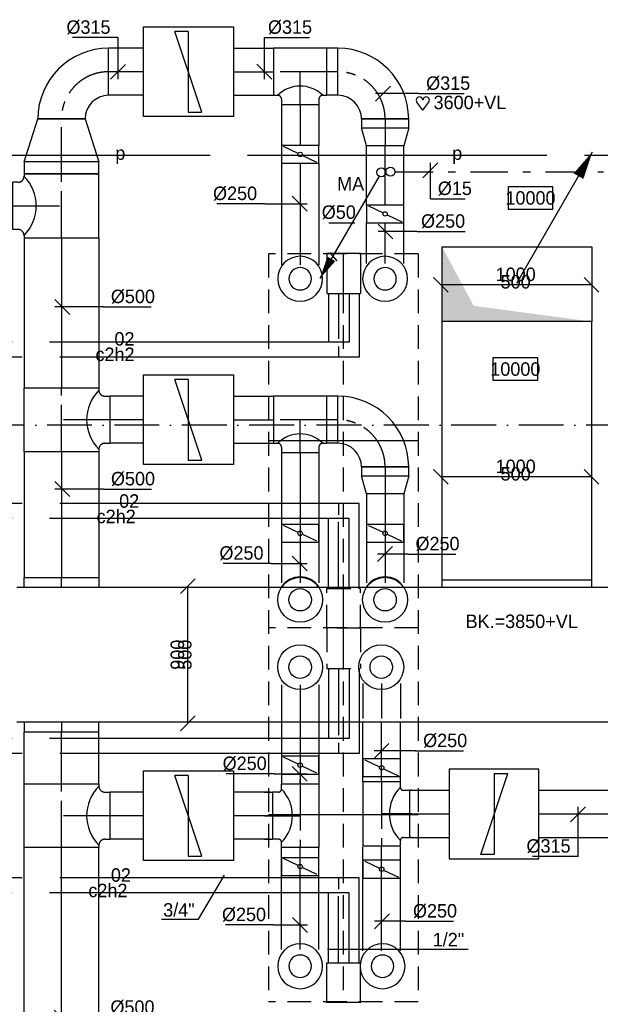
# Model space of a CAD drawing. Extents: x -866131 to -691536, y 173952 to 258052.
# Tile 4 of 160: x -855095 to -847339, y 186182 to 199344. Entities that reach past the tile are written whole.
import ezdxf
from ezdxf.enums import TextEntityAlignment as Align

# ---------------------------------------------------------------- set-up
doc = ezdxf.new("R2010")
doc.units = 0
doc.header["$LTSCALE"] = 100
for name, pattern in [('2322000', [45, 40, -5]), ('2322001', [45, 40, -5]), ('2322006', [45, 40, -5]), ('2322109', [10, 5, -2, 1, -2]), ('CENTER2', [11.25, 7.5, -1.25, 1.25, -1.25]), ('CENTER4', [5, 3.125, -0.625, 0.625, -0.625]), ('DASHDOT', [9, 6, -1.5, 0, -1.5]), ('HIDDEN2', [4.7625, 3.175, -1.5875]), ('LURETOUR', [6, 4, -2])]:
    doc.linetypes.add(name, pattern=pattern)
doc.layers.get('0').update_dxf_attribs({"linetype": 'CONTINUOUS'})
for name, color, linetype in [('AL$7----_STRAMIEN', 1, 'DASHDOT'), ('BOUW', 8, 'CONTINUOUS'), ('WL$1----', 4, 'CONTINUOUS'), ('WL524---', 4, 'CONTINUOUS'), ('WL531---', 4, 'CONTINUOUS'), ('WL561---', 4, 'CONTINUOUS'), ('WL570---', 3, 'CONTINUOUS'), ('WL570---_HARTLIJN', 7, 'CONTINUOUS'), ('WL570---_RETOUR', 3, 'CONTINUOUS'), ('WL570---_TOEVOER', 3, 'CONTINUOUS'), ('WM$1----', 1, 'CONTINUOUS'), ('WM531---', 1, 'CONTINUOUS'), ('WM570---', 1, 'CONTINUOUS')]:
    doc.layers.add(name, color=color, linetype=linetype)
doc.styles.add('BURO-018', font='BUROFONT.shx', dxfattribs={"height": 180})

# ---------------------------------------------------------------- blocks, each defined once
blk = doc.blocks.new('*U174', base_point=(19216, 58489))
at = {"layer": 'WM570---', "linetype": 'CONTINUOUS'}
for p, q in [((19116, 58589), (19316, 58389)), ((19766, 58489), (19116, 58489)), ((19766, 58489), (20406, 58489))]:
    blk.add_line(p, q, dxfattribs=at)
at = {"layer": 'WM570---', "linetype": 'CONTINUOUS', "style": 'BURO-018'}
blk.add_text('%%c500', height=180, dxfattribs=at).set_placement((19866, 58539))
blk = doc.blocks.new('*U172', base_point=(19216, 55113))
at = {"layer": 'WM570---', "linetype": 'CONTINUOUS'}
for p, q in [((19116, 55212), (19316, 55013)), ((19766, 55113), (19116, 55113)), ((19766, 55113), (20406, 55113))]:
    blk.add_line(p, q, dxfattribs=at)
at = {"layer": 'WM570---', "linetype": 'CONTINUOUS', "style": 'BURO-018'}
blk.add_text('%%c500', height=180, dxfattribs=at).set_placement((19866, 55163))
blk = doc.blocks.new('LU-1D-BO-10E-1F441')
at = {"color": 0, "linetype": 'CONTINUOUS'}
for p, q in [((-250, 0), (250, 0)), ((-250, -65.4), (-250, 0)), ((250, 0), (250, -65.4)), ((250, -65.4), (-250, -65.4))]:
    blk.add_line(p, q, dxfattribs=at)
at = {"layer": 'WL570---_HARTLIJN', "linetype": 'CENTER4'}
blk.add_line((0, 0), (0, -65.4), dxfattribs=at)
blk = doc.blocks.new('LU-1D-BO-5A-1F441')
at = {"color": 0, "linetype": 'CONTINUOUS'}
for p, q in [((250, 65.4), (-250, 65.4)), ((-250, 65.4), (-250, 0)), ((-250, 0), (250, 0)), ((250, 0), (250, 65.4))]:
    blk.add_line(p, q, dxfattribs=at)
at = {"layer": 'WL570---_HARTLIJN', "linetype": 'CENTER4'}
blk.add_line((0, 0), (0, 65.4), dxfattribs=at)
blk = doc.blocks.new('LU-1D-K-1F4')
at = {"color": 0, "linetype": 'CONTINUOUS'}
for p, q in [((-0.5, 250), (0.5, 250)), ((-0.5, -250), (0.5, -250))]:
    blk.add_line(p, q, dxfattribs=at)
at = {"layer": 'WL570---_HARTLIJN', "linetype": 'CENTER2'}
blk.add_line((-0.5, 0), (0.5, 0), dxfattribs=at)
blk = doc.blocks.new('LU-1D-T--5A-1F413B-Q4')
at = {"color": 0, "linetype": 'CONTINUOUS'}
for p, q in [((-213.5, -250), (-213.5, 250)), ((-213.5, 250), (213.5, 250)), ((213.5, 250), (213.5, -250)), ((-197.5, -250), (-213.5, -250)), ((213.5, -250), (197.5, -250)), ((-157.5, -290), (-157.5, -325.2)), ((-157.5, -325.2), (157.5, -325.2)), ((157.5, -290), (157.5, -325.2))]:
    blk.add_line(p, q, dxfattribs=at)
at = {"color": 0, "linetype": 'CONTINUOUS', "flags": 128}
for points in [[(-157.5, -290, 0.02182), (-157.7, -285.6, 0.037214), (-158.1, -283.1, 0.006436), (-159.4, -277.8, 0.02182), (-159.9, -276.3, 0.02182), (-161.2, -273.1, 0.02182), (-162.9, -270, 0.02182), (-164.7, -267.1, 0.02182), (-166.9, -264.3, 0.02182), (-169.2, -261.7, 0.02182), (-171.8, -259.4, 0.02182), (-174.6, -257.2, 0.02182), (-177.5, -255.4, 0.02182), (-180.6, -253.7, 0.02182), (-183.8, -252.4, 0.02182), (-185.3, -251.9, 0.006436), (-190.6, -250.6, 0.037214), (-193.1, -250.2, 0.02182), (-197.5, -250)], [(197.5, -250, 0.02182), (193.1, -250.2, 0.037214), (190.6, -250.6, 0.006436), (185.3, -251.9, 0.02182), (183.8, -252.4, 0.02182), (180.6, -253.7, 0.02182), (177.5, -255.4, 0.02182), (174.6, -257.2, 0.02182), (171.8, -259.4, 0.02182), (169.2, -261.7, 0.02182), (166.9, -264.3, 0.02182), (164.7, -267.1, 0.02182), (162.9, -270, 0.02182), (161.2, -273.1, 0.02182), (159.9, -276.3, 0.02182), (159.4, -277.8, 0.006436), (158.1, -283.1, 0.037214), (157.7, -285.6, 0.02182), (157.5, -290)]]:
    blk.add_lwpolyline(points, format="xyb", dxfattribs=at)
at = {"color": 0, "linetype": 'CONTINUOUS'}
blk.add_arc((0, -447.5), 279.3, 45, 135, dxfattribs=at)
at = {"layer": 'WL570---_HARTLIJN', "linetype": 'CENTER4'}
for p, q in [((-213.5, 0), (213.5, 0)), ((0, -325.2), (0, 0))]:
    blk.add_line(p, q, dxfattribs=at)
blk = doc.blocks.new('LU-2D-K-384')
at = {"color": 0, "linetype": 'CONTINUOUS'}
for p, q in [((-0.5, 450), (0.5, 450)), ((-0.5, -450), (0.5, -450))]:
    blk.add_line(p, q, dxfattribs=at)
blk = doc.blocks.new('*U150', base_point=(19216, 59858))
at = {"layer": 'WM570---', "linetype": 'CONTINUOUS'}
for p, q in [((19116, 59957), (19316, 59758)), ((19766, 59858), (19116, 59858)), ((19766, 59858), (20406, 59858))]:
    blk.add_line(p, q, dxfattribs=at)
at = {"layer": 'WM570---', "linetype": 'CONTINUOUS', "style": 'BURO-018'}
blk.add_text('%%c500', height=180, dxfattribs=at).set_placement((19866, 59908))
blk = doc.blocks.new('LU-1D-T--5A-1F413B-Q2')
at = {"color": 0, "linetype": 'CONTINUOUS'}
for p, q in [((-213.5, -250), (-213.5, 250)), ((-213.5, 250), (213.5, 250)), ((213.5, 250), (213.5, -250)), ((-197.5, -250), (-213.5, -250)), ((213.5, -250), (197.5, -250)), ((-157.5, -290), (-157.5, -325.2)), ((-157.5, -325.2), (157.5, -325.2)), ((157.5, -290), (157.5, -325.2))]:
    blk.add_line(p, q, dxfattribs=at)
at = {"color": 0, "linetype": 'CONTINUOUS', "flags": 128}
for points in [[(-157.5, -290, 0.02182), (-157.7, -285.6, 0.037214), (-158.1, -283.1, 0.006436), (-159.4, -277.8, 0.02182), (-159.9, -276.3, 0.02182), (-161.2, -273.1, 0.02182), (-162.9, -270, 0.02182), (-164.7, -267.1, 0.02182), (-166.9, -264.3, 0.02182), (-169.2, -261.7, 0.02182), (-171.8, -259.4, 0.02182), (-174.6, -257.2, 0.02182), (-177.5, -255.4, 0.02182), (-180.6, -253.7, 0.02182), (-183.8, -252.4, 0.02182), (-185.3, -251.9, 0.006436), (-190.6, -250.6, 0.037214), (-193.1, -250.2, 0.02182), (-197.5, -250)], [(197.5, -250, 0.02182), (193.1, -250.2, 0.037214), (190.6, -250.6, 0.006436), (185.3, -251.9, 0.02182), (183.8, -252.4, 0.02182), (180.6, -253.7, 0.02182), (177.5, -255.4, 0.02182), (174.6, -257.2, 0.02182), (171.8, -259.4, 0.02182), (169.2, -261.7, 0.02182), (166.9, -264.3, 0.02182), (164.7, -267.1, 0.02182), (162.9, -270, 0.02182), (161.2, -273.1, 0.02182), (159.9, -276.3, 0.02182), (159.4, -277.8, 0.006436), (158.1, -283.1, 0.037214), (157.7, -285.6, 0.02182), (157.5, -290)]]:
    blk.add_lwpolyline(points, format="xyb", dxfattribs=at)
at = {"color": 0, "linetype": 'CONTINUOUS'}
blk.add_arc((0, -447.5), 279.3, 45, 135, dxfattribs=at)
at = {"layer": 'WL570---_HARTLIJN', "linetype": 'CENTER4'}
for p, q in [((-213.5, 0), (213.5, 0)), ((0, -325.2), (0, 0))]:
    blk.add_line(p, q, dxfattribs=at)
blk = doc.blocks.new('LU-1D-VCH-1F413B11F50')
at = {"color": 0, "linetype": 'CONTINUOUS'}
for p, q in [((80, 250), (0, 250)), ((0, 250), (0, -250)), ((80, 250), (367.9, 157.5)), ((80, -250), (80, 250)), ((367.9, 157.5), (367.9, -157.5)), ((367.9, -157.5), (80, -250)), ((0, -250), (80, -250))]:
    blk.add_line(p, q, dxfattribs=at)
at = {"layer": 'WL570---_HARTLIJN', "linetype": 'CENTER4'}
blk.add_line((0, 0), (367.9, 0), dxfattribs=at)
blk = doc.blocks.new('LU-1D-T-5A-1F413B5-Q2')
at = {"color": 0, "linetype": 'CONTINUOUS'}
for p, q in [((-157.5, 290), (-157.5, 325.2)), ((-157.5, 325.2), (157.5, 325.2)), ((157.5, 290), (157.5, 325.2)), ((-197.5, 250), (-213.5, 250)), ((-213.5, 250), (-213.5, -250)), ((213.5, 250), (197.5, 250)), ((213.5, -250), (213.5, 250)), ((-213.5, -250), (213.5, -250))]:
    blk.add_line(p, q, dxfattribs=at)
at = {"color": 0, "linetype": 'CONTINUOUS', "flags": 128}
for points in [[(-197.5, 250, 0.02182), (-193.1, 250.2, 0.037214), (-190.6, 250.6, 0.006436), (-185.3, 251.9, 0.02182), (-183.8, 252.4, 0.02182), (-180.6, 253.7, 0.02182), (-177.5, 255.4, 0.02182), (-174.6, 257.2, 0.02182), (-171.8, 259.4, 0.02182), (-169.2, 261.7, 0.02182), (-166.9, 264.3, 0.02182), (-164.7, 267.1, 0.02182), (-162.9, 270, 0.02182), (-161.2, 273.1, 0.02182), (-159.9, 276.3, 0.02182), (-159.4, 277.8, 0.006436), (-158.1, 283.1, 0.037214), (-157.7, 285.6, 0.02182), (-157.5, 290)], [(157.5, 290, 0.02182), (157.7, 285.6, 0.037214), (158.1, 283.1, 0.006436), (159.4, 277.8, 0.02182), (159.9, 276.3, 0.02182), (161.2, 273.1, 0.02182), (162.9, 270, 0.02182), (164.7, 267.1, 0.02182), (166.9, 264.3, 0.02182), (169.2, 261.7, 0.02182), (171.8, 259.4, 0.02182), (174.6, 257.2, 0.02182), (177.5, 255.4, 0.02182), (180.6, 253.7, 0.02182), (183.8, 252.4, 0.02182), (185.3, 251.9, 0.006436), (190.6, 250.6, 0.037214), (193.1, 250.2, 0.02182), (197.5, 250)]]:
    blk.add_lwpolyline(points, format="xyb", dxfattribs=at)
at = {"color": 0, "linetype": 'CONTINUOUS'}
blk.add_arc((0, 447.5), 279.3, 225, 315, dxfattribs=at)
at = {"layer": 'WL570---_HARTLIJN', "linetype": 'CENTER4'}
for p, q in [((0, 325.2), (0, 0)), ((-213.5, 0), (213.5, 0))]:
    blk.add_line(p, q, dxfattribs=at)
blk = doc.blocks.new('LU-1D-B--1-13B5A13B')
at = {"color": 0, "linetype": 'CONTINUOUS'}
for p, q in [((-315, -157.5), (-315, 157.5)), ((-157.5, -315), (157.5, -315))]:
    blk.add_line(p, q, dxfattribs=at)
for radius in [472.5, 157.5]:
    blk.add_arc((-315, -315), radius, 0, 90, dxfattribs=at)
at = {"layer": 'WL570---_HARTLIJN', "linetype": 'CENTER4'}
blk.add_arc((-315, -315), 315, 0, 90, dxfattribs=at)
blk = doc.blocks.new('LU-ORNAM-C8C810')
at = {"color": 0, "linetype": 'CONTINUOUS'}
for radius in [100, 50]:
    blk.add_circle((0, 0), radius, dxfattribs=at)
at = {"color": 0, "linetype": 'CONTINUOUS', "style": 'BURO-018', "flags": 1}
for tag, p in [('LU_ID', (0, 0)), ('LU_DEBIET', (0, -3)), ('LU_FABR', (0, -6)), ('LU_ARTNR', (0, -9))]:
    blk.add_attdef(tag, p, '', height=1.8, dxfattribs=at)
blk = doc.blocks.new('*U159', base_point=(21355, 55838))
at = {"layer": 'WM570---', "linetype": 'CONTINUOUS'}
for p, q in [((21455, 55937), (21255, 55738)), ((21670, 55838), (21255, 55838)), ((21670, 55838), (22310, 55838))]:
    blk.add_line(p, q, dxfattribs=at)
at = {"layer": 'WM570---', "linetype": 'CONTINUOUS', "style": 'BURO-018'}
blk.add_text('%%c250', height=180, dxfattribs=at).set_placement((21770, 55888))
blk = doc.blocks.new('*U158', base_point=(22912, 56470))
at = {"layer": 'WM570---', "linetype": 'CONTINUOUS'}
for p, q in [((22812, 56371), (23011, 56570)), ((22912, 55908), (22912, 56570)), ((22912, 55908), (22305, 55908))]:
    blk.add_line(p, q, dxfattribs=at)
at = {"layer": 'WM570---', "linetype": 'CONTINUOUS', "style": 'BURO-018'}
blk.add_text('%%c315', height=180, dxfattribs=at).set_placement((22812, 55958), align=Align.RIGHT)
blk = doc.blocks.new('*U157', base_point=(21355, 57093))
at = {"layer": 'WM570---', "linetype": 'CONTINUOUS'}
for p, q in [((21455, 57193), (21255, 56993)), ((21811, 57093), (21255, 57093)), ((21811, 57093), (22451, 57093))]:
    blk.add_line(p, q, dxfattribs=at)
at = {"layer": 'WM570---', "linetype": 'CONTINUOUS', "style": 'BURO-018'}
blk.add_text('%%c250', height=180, dxfattribs=at).set_placement((21911, 57143))
blk = doc.blocks.new('2322615')
at = {"color": 0, "linetype": 'CONTINUOUS'}
for p, q in [((-2.5, -7.5), (2.5, 7.5)), ((0, 7.5), (2.5, 7.5)), ((0, 7.5), (0, -7.5)), ((0, -7.5), (-2.5, -7.5))]:
    blk.add_line(p, q, dxfattribs=at)
at = {"color": 0, "linetype": 'CONTINUOUS', "style": 'BURO-018', "flags": 1}
blk.add_attdef('W_ID', (0, 0), '', height=1.8, dxfattribs=at)
blk = doc.blocks.new('LU-1D-K-FA')
at = {"color": 0, "linetype": 'CONTINUOUS'}
for p, q in [((-0.5, 125), (0.5, 125)), ((-0.5, -125), (0.5, -125))]:
    blk.add_line(p, q, dxfattribs=at)
at = {"layer": 'WL570---_HARTLIJN', "linetype": 'CENTER2'}
blk.add_line((-0.5, 0), (0.5, 0), dxfattribs=at)
blk = doc.blocks.new('*U160', base_point=(20811, 55838))
at = {"layer": 'WM570---', "linetype": 'CONTINUOUS'}
for p, q in [((20456, 55838), (19816, 55838)), ((20456, 55838), (20911, 55838)), ((20711, 55937), (20910, 55738))]:
    blk.add_line(p, q, dxfattribs=at)
at = {"layer": 'WM570---', "linetype": 'CONTINUOUS', "style": 'BURO-018'}
blk.add_text('%%c250', height=180, dxfattribs=at).set_placement((20356, 55888), align=Align.RIGHT)
blk = doc.blocks.new('*U156', base_point=(20811, 57051))
at = {"layer": 'WM570---', "linetype": 'CONTINUOUS'}
for p, q in [((20711, 57150), (20910, 56951)), ((20470, 57051), (19830, 57051)), ((20470, 57051), (20911, 57051))]:
    blk.add_line(p, q, dxfattribs=at)
at = {"layer": 'WM570---', "linetype": 'CONTINUOUS', "style": 'BURO-018'}
blk.add_text('%%c250', height=180, dxfattribs=at).set_placement((20370, 57101), align=Align.RIGHT)
blk = doc.blocks.new('LU-1D-T--5A-FA13B5-Q1')
at = {"color": 0, "linetype": 'CONTINUOUS'}
for p, q in [((-213.5, -125), (-213.5, 125)), ((-213.5, 125), (213.5, 125)), ((213.5, 125), (213.5, -125)), ((-177.5, -125), (-213.5, -125)), ((213.5, -125), (177.5, -125)), ((-157.5, -145), (-157.5, -185.3)), ((-157.5, -185.3), (157.5, -185.3)), ((157.5, -145), (157.5, -185.3))]:
    blk.add_line(p, q, dxfattribs=at)
at = {"color": 0, "linetype": 'CONTINUOUS', "flags": 128}
for points in [[(-157.5, -145, 0.02182), (-157.6, -142.8, 0.037214), (-157.8, -141.5, 0.006436), (-158.5, -138.9, 0.02182), (-158.7, -138.2, 0.02182), (-159.4, -136.5, 0.02182), (-160.2, -135, 0.02182), (-161.1, -133.5, 0.02182), (-162.2, -132.1, 0.02182), (-163.4, -130.9, 0.02182), (-164.6, -129.7, 0.02182), (-166, -128.6, 0.02182), (-167.5, -127.7, 0.02182), (-169, -126.9, 0.02182), (-170.7, -126.2, 0.02182), (-171.4, -126, 0.006436), (-174, -125.3, 0.037214), (-175.3, -125.1, 0.02182), (-177.5, -125)], [(177.5, -125, 0.02182), (175.3, -125.1, 0.037214), (174, -125.3, 0.006436), (171.4, -126, 0.02182), (170.7, -126.2, 0.02182), (169, -126.9, 0.02182), (167.5, -127.7, 0.02182), (166, -128.6, 0.02182), (164.6, -129.7, 0.02182), (163.4, -130.9, 0.02182), (162.2, -132.1, 0.02182), (161.1, -133.5, 0.02182), (160.2, -135, 0.02182), (159.4, -136.5, 0.02182), (158.7, -138.2, 0.02182), (158.5, -138.9, 0.006436), (157.8, -141.5, 0.037214), (157.6, -142.8, 0.02182), (157.5, -145)]]:
    blk.add_lwpolyline(points, format="xyb", dxfattribs=at)
at = {"color": 0, "linetype": 'CONTINUOUS'}
blk.add_arc((0, -302.5), 251, 45, 135, dxfattribs=at)
at = {"layer": 'WL570---_HARTLIJN', "linetype": 'CENTER4'}
for p, q in [((-213.5, 0), (213.5, 0)), ((0, -185.3), (0, 0))]:
    blk.add_line(p, q, dxfattribs=at)
blk = doc.blocks.new('LU-1D-K-13B')
at = {"color": 0, "linetype": 'CONTINUOUS'}
for p, q in [((-0.5, 157.5), (0.5, 157.5)), ((-0.5, -157.5), (0.5, -157.5))]:
    blk.add_line(p, q, dxfattribs=at)
at = {"layer": 'WL570---_HARTLIJN', "linetype": 'CENTER2'}
blk.add_line((-0.5, 0), (0.5, 0), dxfattribs=at)
blk = doc.blocks.new('LU-1D-KL1-FA77')
at = {"color": 0, "linetype": 'CONTINUOUS'}
for p, q in [((-59.5, 125), (-59.5, -125)), ((59.5, 125), (-59.5, 125)), ((53.1, 111.6), (6.4, 13.4)), ((59.5, -125), (59.5, 125)), ((-6.4, -13.4), (-53.1, -111.6)), ((-59.5, -125), (59.5, -125))]:
    blk.add_line(p, q, dxfattribs=at)
blk.add_circle((0, 0), 14.9, dxfattribs=at)
blk = doc.blocks.new('LU-1D-T-5A-FA13B5A-Q2')
at = {"color": 0, "linetype": 'CONTINUOUS'}
for p, q in [((-157.5, 145), (-157.5, 185.3)), ((-157.5, 185.3), (157.5, 185.3)), ((157.5, 145), (157.5, 185.3)), ((-177.5, 125), (-213.5, 125)), ((-213.5, 125), (-213.5, -125)), ((213.5, 125), (177.5, 125)), ((213.5, -125), (213.5, 125)), ((-213.5, -125), (213.5, -125))]:
    blk.add_line(p, q, dxfattribs=at)
at = {"color": 0, "linetype": 'CONTINUOUS', "flags": 128}
for points in [[(-177.5, 125, 0.02182), (-175.3, 125.1, 0.037214), (-174, 125.3, 0.006436), (-171.4, 126, 0.02182), (-170.7, 126.2, 0.02182), (-169, 126.9, 0.02182), (-167.5, 127.7, 0.02182), (-166, 128.6, 0.02182), (-164.6, 129.7, 0.02182), (-163.4, 130.9, 0.02182), (-162.2, 132.1, 0.02182), (-161.1, 133.5, 0.02182), (-160.2, 135, 0.02182), (-159.4, 136.5, 0.02182), (-158.7, 138.2, 0.02182), (-158.5, 138.9, 0.006436), (-157.8, 141.5, 0.037214), (-157.6, 142.8, 0.02182), (-157.5, 145)], [(157.5, 145, 0.02182), (157.6, 142.8, 0.037214), (157.8, 141.5, 0.006436), (158.5, 138.9, 0.02182), (158.7, 138.2, 0.02182), (159.4, 136.5, 0.02182), (160.2, 135, 0.02182), (161.1, 133.5, 0.02182), (162.2, 132.1, 0.02182), (163.4, 130.9, 0.02182), (164.6, 129.7, 0.02182), (166, 128.6, 0.02182), (167.5, 127.7, 0.02182), (169, 126.9, 0.02182), (170.7, 126.2, 0.02182), (171.4, 126, 0.006436), (174, 125.3, 0.037214), (175.3, 125.1, 0.02182), (177.5, 125)]]:
    blk.add_lwpolyline(points, format="xyb", dxfattribs=at)
at = {"color": 0, "linetype": 'CONTINUOUS'}
blk.add_arc((0, 302.5), 251, 225, 315, dxfattribs=at)
at = {"layer": 'WL570---_HARTLIJN', "linetype": 'CENTER4'}
for p, q in [((0, 185.3), (0, 0)), ((-213.5, 0), (213.5, 0))]:
    blk.add_line(p, q, dxfattribs=at)
blk = doc.blocks.new('*U269', base_point=(21503, 60471))
at = {"color": 0, "linetype": 'CONTINUOUS'}
for p, q in [((21477, 60372), (21278, 60571)), ((21803, 60471), (21278, 60471)), ((21803, 60471), (22443, 60471))]:
    blk.add_line(p, q, dxfattribs=at)
at = {"layer": 'WM570---', "linetype": 'CONTINUOUS', "style": 'BURO-018'}
blk.add_text('%%c250', height=180, dxfattribs=at).set_placement((21853, 60521))
blk = doc.blocks.new('LU-ORND')
at = {"color": 0, "linetype": 'CONTINUOUS'}
for p, q in [((-3, 1.5), (-3, -1.5)), ((3, 1.5), (-3, 1.5)), ((3, -1.5), (3, 1.5)), ((-3, -1.5), (3, -1.5))]:
    blk.add_line(p, q, dxfattribs=at)
blk = doc.blocks.new('*U154', base_point=(21378, 58207))
at = {"layer": 'WM570---', "linetype": 'CONTINUOUS'}
for p, q in [((21477, 58307), (21278, 58108)), ((21684, 58207), (21278, 58207)), ((21684, 58207), (22324, 58207))]:
    blk.add_line(p, q, dxfattribs=at)
at = {"layer": 'WM570---', "linetype": 'CONTINUOUS', "style": 'BURO-018'}
blk.add_text('%%c250', height=180, dxfattribs=at).set_placement((21784, 58257))
blk = doc.blocks.new('LU-2-KIZ')
at = {"color": 0, "linetype": 'CONTINUOUS'}
for p, q in [((-0.5, 0.5), (0.5, 0.5)), ((-0.5, -0.5), (-0.5, 0.5)), ((0.5, 0.5), (0.5, -0.5)), ((0.5, -0.5), (-0.5, -0.5))]:
    blk.add_line(p, q, dxfattribs=at)
for points in [[(-0.5, 0.5), (-0.2887, 0.2887), (0.5, 0.5)], [(-0.5, 0.5), (-0.2887, 0.2887), (-0.5, -0.5)]]:
    blk.add_solid(points, dxfattribs=at)
blk = doc.blocks.new('CEES')
at = {"layer": 'WL570---_TOEVOER', "linetype": 'CONTINUOUS', "xscale": 500, "yscale": 1000, "rotation": 90}
blk.add_blockref('LU-2-KIZ', (-1633, 941), dxfattribs=at)
blk = doc.blocks.new('LU-2D-K-3E8')
at = {"color": 0, "linetype": 'CONTINUOUS'}
for p, q in [((-0.5, 500), (0.5, 500)), ((-0.5, -500), (0.5, -500))]:
    blk.add_line(p, q, dxfattribs=at)
blk = doc.blocks.new('LU-1D-T-5A-13BFA5A-Q1')
at = {"color": 0, "linetype": 'CONTINUOUS'}
for p, q in [((-125, 182.7), (-125, 221.6)), ((-125, 221.6), (125, 221.6)), ((125, 182.7), (125, 221.6)), ((-150.2, 157.5), (-177.8, 157.5)), ((-177.8, 157.5), (-177.8, -157.5)), ((177.8, 157.5), (150.2, 157.5)), ((177.8, -157.5), (177.8, 157.5)), ((-177.8, -157.5), (177.8, -157.5))]:
    blk.add_line(p, q, dxfattribs=at)
at = {"color": 0, "linetype": 'CONTINUOUS', "flags": 128}
for points in [[(-150.2, 157.5, 0.02182), (-147.4, 157.6, 0.037214), (-145.8, 157.9, 0.006436), (-142.5, 158.7, 0.02182), (-141.6, 159, 0.02182), (-139.6, 159.9, 0.02182), (-137.6, 160.9, 0.02182), (-135.7, 162.1, 0.02182), (-134, 163.4, 0.02182), (-132.4, 164.9, 0.02182), (-130.9, 166.5, 0.02182), (-129.6, 168.2, 0.02182), (-128.4, 170.1, 0.02182), (-127.4, 172.1, 0.02182), (-126.5, 174.1, 0.02182), (-126.2, 175, 0.006436), (-125.4, 178.3, 0.037214), (-125.1, 179.9, 0.02182), (-125, 182.7)], [(125, 182.7, 0.02182), (125.1, 179.9, 0.037214), (125.4, 178.3, 0.006436), (126.2, 175, 0.02182), (126.5, 174.1, 0.02182), (127.4, 172.1, 0.02182), (128.4, 170.1, 0.02182), (129.6, 168.2, 0.02182), (130.9, 166.5, 0.02182), (132.4, 164.9, 0.02182), (134, 163.4, 0.02182), (135.7, 162.1, 0.02182), (137.6, 160.9, 0.02182), (139.6, 159.9, 0.02182), (141.6, 159, 0.02182), (142.5, 158.7, 0.006436), (145.8, 157.9, 0.037214), (147.4, 157.6, 0.02182), (150.2, 157.5)]]:
    blk.add_lwpolyline(points, format="xyb", dxfattribs=at)
at = {"color": 0, "linetype": 'CONTINUOUS'}
blk.add_arc((0, 307.7), 212.4, 225, 315, dxfattribs=at)
at = {"layer": 'WL570---_HARTLIJN', "linetype": 'CENTER4'}
for p, q in [((0, 221.6), (0, 0)), ((-177.8, 0), (177.8, 0))]:
    blk.add_line(p, q, dxfattribs=at)
blk = doc.blocks.new('*U155', base_point=(20811, 58222))
at = {"layer": 'WM570---', "linetype": 'CONTINUOUS'}
for p, q in [((20711, 58321), (20910, 58122)), ((20428, 58222), (19788, 58222)), ((20428, 58222), (20911, 58222))]:
    blk.add_line(p, q, dxfattribs=at)
at = {"layer": 'WM570---', "linetype": 'CONTINUOUS', "style": 'BURO-018'}
blk.add_text('%%c250', height=180, dxfattribs=at).set_placement((20328, 58272), align=Align.RIGHT)
blk = doc.blocks.new('LU-1D-VCH-13BFA783C')
at = {"color": 0, "linetype": 'CONTINUOUS'}
for p, q in [((60, 157.5), (0, 157.5)), ((0, 157.5), (0, -157.5)), ((60, 157.5), (180.1, 125)), ((60, -157.5), (60, 157.5)), ((180.1, 125), (180.1, -125)), ((180.1, -125), (60, -157.5)), ((0, -157.5), (60, -157.5))]:
    blk.add_line(p, q, dxfattribs=at)
at = {"layer": 'WL570---_HARTLIJN', "linetype": 'CENTER4'}
blk.add_line((0, 0), (180.1, 0), dxfattribs=at)
blk = doc.blocks.new('*U152', base_point=(20811, 60549))
at = {"layer": 'WM570---', "linetype": 'CONTINUOUS'}
for p, q in [((20343, 60549), (19703, 60549)), ((20343, 60549), (20911, 60549)), ((20711, 60649), (20910, 60449))]:
    blk.add_line(p, q, dxfattribs=at)
at = {"layer": 'WM570---', "linetype": 'CONTINUOUS', "style": 'BURO-018'}
blk.add_text('%%c250', height=180, dxfattribs=at).set_placement((20243, 60599), align=Align.RIGHT)
blk = doc.blocks.new('LDV2121')
at = {"color": 0, "linetype": 'CONTINUOUS'}
blk.add_line((-0.25, -0.43), (-6.75, -11.69), dxfattribs=at)
blk.add_lwpolyline([(-6.75, -11.69, 0, 1, 0), (-5.5, -9.53, 1, 1, 0)], format="xyseb", dxfattribs=at)
blk.add_circle((0, 0), 0.5, dxfattribs=at)
blk = doc.blocks.new('*U153', base_point=(21378, 61071))
at = {"layer": 'WM570---', "linetype": 'CONTINUOUS'}
for p, q in [((21477, 61171), (21278, 60971)), ((21853, 61071), (21278, 61071)), ((21853, 61071), (22460, 61071))]:
    blk.add_line(p, q, dxfattribs=at)
at = {"layer": 'WM570---', "linetype": 'CONTINUOUS', "style": 'BURO-018'}
blk.add_text('%%c315', height=180, dxfattribs=at).set_placement((21953, 61121))
blk = doc.blocks.new('HART')
at = {"color": 1}
for q in [(-28.1, 39.5), (51.4, 39.5)]:
    blk.add_line((11.6, -12.9), q, dxfattribs=at)
for centre, start, end in [((-10.5, 52.8), 0, 217.18669), ((33.8, 52.8), 322.81331, 180)]:
    blk.add_arc(centre, 22.1, start, end, dxfattribs=at)
blk = doc.blocks.new('*U151', base_point=(19595, 61431))
at = {"layer": 'WM570---', "linetype": 'CONTINUOUS'}
for p, q in [((19595, 61888), (18989, 61888)), ((19595, 61888), (19595, 61331)), ((19695, 61530), (19496, 61331))]:
    blk.add_line(p, q, dxfattribs=at)
at = {"layer": 'WM570---', "linetype": 'CONTINUOUS', "style": 'BURO-018'}
blk.add_text('%%c315', height=180, dxfattribs=at).set_placement((19495, 61938), align=Align.RIGHT)
blk = doc.blocks.new('*U270', base_point=(20578, 61588))
at = {"color": 0, "linetype": 'CONTINUOUS'}
for p, q in [((20578, 61888), (20578, 61331)), ((20578, 61888), (21184, 61888)), ((20478, 61530), (20678, 61331))]:
    blk.add_line(p, q, dxfattribs=at)
at = {"layer": 'WM570---', "linetype": 'CONTINUOUS', "style": 'BURO-018'}
blk.add_text('%%c315', height=180, dxfattribs=at).set_placement((20628, 61938))
blk = doc.blocks.new('LU-PIJL1')
at = {"color": 0, "linetype": 'CONTINUOUS'}
blk.add_line((0, 0), (10.12, 17.54), dxfattribs=at)
blk.add_lwpolyline([(10.12, 17.54, 0, 1.5, 0), (8.25, 14.29, 1.5, 1.5, 0)], format="xyseb", dxfattribs=at)
blk = doc.blocks.new('*U434', base_point=(-16516, 10330))
at = {"color": 0, "linetype": 'CONTINUOUS'}
for p, q in [((-16416, 10430), (-16616, 10230)), ((-16516, 9950), (-16516, 10430)), ((-16516, 9950), (-16049, 9950))]:
    blk.add_line(p, q, dxfattribs=at)
at = {"color": 0, "linetype": 'CONTINUOUS', "style": 'BURO-018'}
blk.add_text('%%C15', height=180, dxfattribs=at).set_placement((-16416, 10000))
blk = doc.blocks.new('2322000-3')
at = {"layer": 'WM$1----', "color": 0, "style": 'BURO-018'}
for p in [(-853751, 197533), (-849251, 197533)]:
    blk.add_text('p', height=180, dxfattribs=at).set_placement(p, align=Align.MIDDLE)

msp = doc.modelspace()

# ---------------------------------------------------------------- linework, layer by layer
at = {"color": 0, "linetype": 'CONTINUOUS'}
msp.add_line((-851347.993, 189130.378), (-851347.993, 189186.786), dxfattribs=at)
at = {"color": 2, "linetype": 'CONTINUOUS'}
msp.add_circle((-850141.966, 197311.791), 60.75, dxfattribs=at)
at = {"layer": 'AL$7----_STRAMIEN', "color": 1}
msp.add_lwpolyline([(-840628.378, 193925.559), (-863455.008, 193925.559)], dxfattribs=at)
at = {"layer": 'WL$1----'}
for p, q in [((-853439.689, 198047.597), (-853439.689, 199247.597)), ((-853439.689, 199247.597), (-852239.689, 199247.597)), ((-852239.689, 199247.597), (-852239.689, 198047.597)), ((-852239.689, 198047.597), (-853439.689, 198047.597)), ((-853439.689, 193396.014), (-853439.689, 194596.014)), ((-853439.689, 194596.014), (-852239.689, 194596.014)), ((-852239.689, 194596.014), (-852239.689, 193396.014)), ((-852239.689, 193396.014), (-853439.689, 193396.014)), ((-853439.689, 188103.341), (-853439.689, 189303.341)), ((-853439.689, 189303.341), (-852239.689, 189303.341)), ((-852239.689, 189303.341), (-852239.689, 188103.341)), ((-848159.103, 189327.191), (-849359.103, 189327.191)), ((-849359.103, 189327.191), (-849359.103, 188127.191)), ((-848159.103, 188127.191), (-848159.103, 189327.191)), ((-852239.689, 188103.341), (-853439.689, 188103.341)), ((-849359.103, 188127.191), (-848159.103, 188127.191))]:
    msp.add_line(p, q, dxfattribs=at)
at = {"layer": 'WL$1----', "linetype": '2322000'}
msp.add_line((-861050.954, 197533.352), (-846451.843, 197533.352), dxfattribs=at)
at = {"layer": 'WL$1----', "linetype": '2322006'}
for p, q in [((-850695.145, 195032.14), (-856882.354, 195032.14)), ((-850695.145, 192674.381), (-856882.354, 192674.381)), ((-850695.145, 189737.039), (-856882.354, 189737.039)), ((-850560.573, 187873.096), (-856886.992, 187873.096))]:
    msp.add_line(p, q, dxfattribs=at)
at = {"layer": 'WL$1----', "linetype": '2322001'}
for p, q in [((-850560.573, 194831.014), (-857184.189, 194831.014)), ((-850560.573, 192875.507), (-856802.328, 192875.507)), ((-850560.573, 189535.914), (-856811.79, 189535.914)), ((-850695.145, 187671.97), (-857203.731, 187671.97))]:
    msp.add_line(p, q, dxfattribs=at)
at = {"layer": 'WL531---', "linetype": '2322109'}
msp.add_line((-850072.545, 197311.713), (-847296.394, 197311.713), dxfattribs=at)
at = {"layer": 'WL561---', "color": 7, "linetype": 'HIDDEN2'}
for p, q in [((-851772.635, 196213.865), (-851772.635, 186213.865)), ((-850772.635, 196213.865), (-850772.635, 186213.865)), ((-849772.635, 196213.865), (-849772.635, 186213.865)), ((-850990.663, 191203.79), (-850990.663, 191740.07)), ((-850990.663, 191740.07), (-850542.8, 191740.07)), ((-850771.893, 191720.087), (-850771.893, 191183.7)), ((-850542.8, 191203.79), (-850542.8, 191740.07)), ((-850990.663, 191207.631), (-850990.663, 190671.351)), ((-850542.8, 191207.631), (-850990.663, 191207.631)), ((-850771.893, 191207.631), (-850771.893, 190671.244)), ((-850542.8, 191207.631), (-850542.8, 190671.351)), ((-850990.663, 190671.351), (-850542.8, 190671.351))]:
    msp.add_line(p, q, dxfattribs=at)
for points in [[(-849772.635, 196213.865), (-851772.635, 196213.865)], [(-849772.635, 191213.865), (-851772.635, 191213.865)], [(-849772.635, 186213.865), (-851772.635, 186213.865)]]:
    msp.add_lwpolyline(points, dxfattribs=at)
at = {"layer": 'WL570---'}
msp.add_line((-849453.282, 191855.028), (-847453.282, 191855.028), dxfattribs=at)
at = {"layer": 'WL570---', "color": 2}
for points in [[(-849772.635, 193713.865), (-851772.635, 193713.865)], [(-849772.635, 188713.865), (-851772.635, 188713.865)]]:
    msp.add_lwpolyline(points, dxfattribs=at)
at = {"layer": 'WL570---_HARTLIJN', "color": 1, "linetype": 'CONTINUOUS'}
for p, q in [((-850619.317, 196623.35), (-850964.079, 196623.35)), ((-850958.283, 196230.138), (-850859.096, 196118.607))]:
    msp.add_line(p, q, dxfattribs=at)
at = {"layer": 'WL570---_TOEVOER'}
msp.add_line((-851347.993, 189130.378), (-851347.993, 189186.786), dxfattribs=at)
for centre in [(-851347.993, 191602.972), (-850213.901, 191602.972)]:
    msp.add_arc(centre, 292.954, 31.215297, 148.784703, dxfattribs=at)
at = {"layer": 'WM570---', "color": 3}
for p, q in [((-850542.8, 196219.008), (-850990.663, 196219.008)), ((-850990.663, 196219.008), (-850990.663, 195682.728)), ((-850771.893, 196219.008), (-850771.893, 195682.621)), ((-850542.8, 196219.008), (-850542.8, 195682.728)), ((-850990.663, 195682.728), (-850542.8, 195682.728)), ((-850990.663, 186737.658), (-850542.8, 186737.658)), ((-850990.663, 186201.379), (-850990.663, 186737.658)), ((-850542.8, 186201.379), (-850542.8, 186737.658)), ((-850542.8, 186205.22), (-850990.663, 186205.22))]:
    msp.add_line(p, q, dxfattribs=at)
at = {"layer": 'WM570---', "linetype": 'CONTINUOUS'}
for p, q in [((-849369.377, 195700.183), (-849568.781, 195899.587)), ((-847356.578, 195700.183), (-847555.982, 195899.587)), ((-847456.28, 195799.885), (-849462.219, 195799.885)), ((-849369.377, 193133.259), (-849568.781, 193332.663)), ((-847456.28, 193232.961), (-849462.219, 193232.961)), ((-847356.578, 193133.259), (-847555.982, 193332.663)), ((-852749.486, 191870.935), (-852948.89, 191671.531)), ((-852849.188, 189938.361), (-852849.188, 191771.233)), ((-852749.486, 190038.063), (-852948.89, 189838.659)), ((-853202.568, 187317.855), (-852705.755, 187317.855)), ((-850984.756, 186921.004), (-849105.437, 186921.004))]:
    msp.add_line(p, q, dxfattribs=at)
at = {"layer": 'WM570---', "color": 4}
for p, q in [((-850969.897, 195685.798), (-850969.897, 195032.14)), ((-850835.324, 195685.798), (-850835.324, 195076.486)), ((-850695.145, 195685.798), (-850695.145, 195032.14)), ((-850560.573, 195685.798), (-850560.573, 194831.014)), ((-850835.324, 194973.544), (-850835.324, 194831.014)), ((-850835.324, 192865.597), (-850835.324, 192723.067)), ((-850560.573, 191735.326), (-850560.573, 192875.507)), ((-850969.897, 191744.784), (-850969.897, 192674.381)), ((-850835.324, 191735.326), (-850835.324, 192630.035)), ((-850695.145, 191735.326), (-850695.145, 192674.381)), ((-850969.897, 190666.637), (-850969.897, 189737.039)), ((-850835.324, 190676.095), (-850835.324, 189781.386)), ((-850695.145, 190676.095), (-850695.145, 189737.039)), ((-850560.573, 190676.095), (-850560.573, 189535.914)), ((-850835.324, 189678.444), (-850835.324, 189535.914)), ((-850835.324, 187863.186), (-850835.324, 187720.656)), ((-850560.573, 186732.915), (-850560.573, 187873.096)), ((-850969.897, 186742.373), (-850969.897, 187671.97)), ((-850835.324, 186732.915), (-850835.324, 187627.624)), ((-850695.145, 186732.915), (-850695.145, 187671.97))]:
    msp.add_line(p, q, dxfattribs=at)
at = {"layer": 'WM570---'}
msp.add_line((-852705.755, 187317.855), (-852357.173, 187908.987), dxfattribs=at)

# ---------------------------------------------------------------- block references
at = {"layer": 'WL$1----', "yscale": 72, "zscale": 72}
for p, xscale, rotation in [((-852843.883, 198646.518), -72, 359.9999999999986), ((-852843.883, 193994.935), -72, 359.9999999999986), ((-852843.883, 188702.262), -72, 359.9999999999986), ((-848754.909, 188726.111), 72, 1.438849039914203e-12)]:
    msp.add_blockref('2322615', p, dxfattribs=dict(at, xscale=xscale, rotation=rotation))
at = {"layer": 'WL524---', "color": 2, "xscale": 121.5, "yscale": 121.5, "zscale": 121.5}
msp.add_blockref('LDV2121', (-850263.761, 197304.121), dxfattribs=at)
at = {"layer": 'WL570---', "xscale": 2, "yscale": 2, "zscale": 2}
msp.add_blockref('CEES', (-845187.282, 193925.559), dxfattribs=at)
at = {"layer": 'WL570---_RETOUR', "linetype": 'LURETOUR', "yscale": 2, "zscale": 2}
for name, p, xscale, rotation in [('LU-1D-B--1-13B5A13B', (-854537.422, 198647.597), 2, 90), ('LU-1D-K-13B', (-853673.555, 198647.597), 467.7330048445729, 180), ('LU-1D-K-13B', (-852150.023, 198647.597), -179.3316537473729, 180), ('LU-1D-T-5A-13BFA5A-Q1', (-851347.993, 198647.597), 2, 180), ('LU-1D-K-13B', (-850918.147, 198647.597), 148.4921769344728, 180), ('LU-1D-K-FA', (-851347.993, 197933.096), 542.6012586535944, 270), ('LU-1D-VCH-1F413B11F50', (-854537.422, 197281.797), 2, 90), ('LU-1D-VCH-13BFA783C', (-850213.901, 198017.597), 2, 270), ('LU-1D-K-FA', (-850213.901, 197261.757), 791.2807186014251, 90), ('LU-1D-K-FA', (-851347.993, 196746.185), 1355.221053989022, 270), ('LU-1D-T-5A-1F413B5-Q2', (-854537.422, 196854.797), 2, 90), ('LU-1D-K-FA', (-850213.901, 196356.816), 542.6012586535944, 90), ('LU-1D-K-1F4', (-854537.422, 195425.406), 2004.782974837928, 270), ('LU-2D-K-3E8', (-848453.282, 193531.178), 3552.761593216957, 90), ('LU-1D-T--5A-1F413B-Q2', (-854537.422, 193996.014), 2, 90), ('LU-1D-K-13B', (-853663.355, 193996.014), 447.3330048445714, 180), ('LU-1D-K-13B', (-852150.023, 193996.014), -179.3316537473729, 180), ('LU-1D-T-5A-13BFA5A-Q1', (-851347.993, 193996.014), 2, 180), ('LU-1D-K-13B', (-850918.147, 193996.014), 148.4921769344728, 180), ('LU-1D-K-1F4', (-854537.422, 192727.306), 1683.417025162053, 270), ('LU-1D-K-FA', (-851347.993, 192684.917), 1735.794265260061, 270), ('LU-1D-VCH-13BFA783C', (-850213.901, 193366.014), 2, 270), ('LU-1D-K-FA', (-850213.901, 192411.417), 1188.794265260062, 270), ('LU-1D-BO-10E-1F441', (-854537.422, 191754.797), 2, 180), ('LU-2D-K-384', (-850263.222, 190854.797), 9744.249764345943, 180), ('LU-1D-BO-5A-1F441', (-854537.422, 189954.797), 2, 180), ('LU-1D-K-FA', (-851347.993, 189549.426), 860.8016859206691, 270), ('LU-1D-K-FA', (-850259.804, 189558.557), 808.659944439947, 90), ('LU-1D-K-1F4', (-854537.422, 189477.169), 693.6556071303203, 90), ('LU-1D-T-5A-FA13B5A-Q2', (-850259.804, 188727.191), 2, 270), ('LU-1D-T--5A-1F413B-Q4', (-854537.422, 188703.341), 2, 90), ('LU-1D-K-13B', (-853663.355, 188703.341), 447.3330048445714, 180), ('LU-1D-K-13B', (-851992.694, 188703.341), 493.9882476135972, 180), ('LU-1D-T--5A-FA13B5-Q1', (-851347.993, 188703.341), 2, 270), ('LU-1D-K-13B', (-849876.244, 188727.191), 26.02502387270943, 180), ('LU-1D-K-1F4', (-854537.422, 187056.508), 2439.666662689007, 90), ('LU-1D-K-FA', (-851347.993, 187599.734), 1372.153804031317, 90), ('LU-1D-K-FA', (-850259.804, 187591.263), 1389.094139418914, 90)]:
    msp.add_blockref(name, p, dxfattribs=dict(at, xscale=xscale, rotation=rotation))
for name, p, xscale in [('LU-1D-K-13B', (-851902.669, 198647.597), 398.1516196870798), ('LU-1D-B--1-13B5A13B', (-850213.901, 198647.597), 2), ('LU-1D-K-13B', (-851936.566, 193996.014), 465.944954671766), ('LU-1D-B--1-13B5A13B', (-850213.901, 193996.014), 2), ('LU-1D-K-13B', (-851770.749, 188703.341), 104.4166805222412), ('LU-1D-K-13B', (-849620.237, 188727.191), 522.2676303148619), ('LU-1D-K-13B', (-847384.597, 188727.191), 1549.012586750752)]:
    msp.add_blockref(name, p, dxfattribs=dict(at, xscale=xscale))
at = {"layer": 'WL570---_RETOUR'}
for name, p, xscale, yscale, zscale in [('HART', (-849733.093, 198162.241), 2, 2, 2), ('LU-PIJL1', (-848455.543, 195822.877), 100, 100, 100), ('LU-ORNAM-C8C810', (-851347.993, 195880.432), -3, 3, 3), ('LU-ORNAM-C8C810', (-850213.901, 195880.432), -3, 3, 3), ('LU-ORNAM-C8C810', (-851347.993, 186690.411), -3, 3, 3), ('LU-ORNAM-C8C810', (-850247.798, 186690.411), -3, 3, 3)]:
    msp.add_blockref(name, p, dxfattribs=dict(at, xscale=xscale, yscale=yscale, zscale=zscale))
at = {"layer": 'WL570---_RETOUR', "linetype": 'CONTINUOUS', "xscale": 2, "yscale": 2, "zscale": 2}
for p, rotation in [((-851347.993, 197542.796), 270), ((-850213.901, 196747.116), 90), ((-851347.993, 192477.686), 270), ((-850213.901, 192478.194), 90), ((-851347.993, 189377.635), 270), ((-850259.804, 189343.953), 90), ((-851347.993, 188022.422), 270), ((-850259.804, 187988.74), 90)]:
    msp.add_blockref('LU-1D-KL1-FA77', p, dxfattribs=dict(at, rotation=rotation))
at = {"layer": 'WL570---_RETOUR', "color": 7, "xscale": 3, "yscale": 3, "zscale": 3, "rotation": 180}
for p in [(-851347.993, 191589.786), (-850213.901, 191589.786), (-851347.993, 190688.803), (-850264.745, 190688.803)]:
    msp.add_blockref('LU-ORNAM-C8C810', p, dxfattribs=at)
at = {"layer": 'WL570---_RETOUR', "color": 7, "linetype": 'LURETOUR', "yscale": 2, "zscale": 2, "rotation": 270}
for p, xscale in [((-850259.804, 190236.163), 469.85638077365), ((-851347.993, 190210.092), 488.1182375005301)]:
    msp.add_blockref('LU-1D-K-FA', p, dxfattribs=dict(at, xscale=xscale))
at = {"layer": 'WM$1----'}
msp.add_blockref('2322000-3', (0, 0), dxfattribs=at)
at = {"layer": 'WM531---'}
msp.add_blockref('*U434', (-849609.456, 197329.749), dxfattribs=at)
at = {"layer": 'WM570---'}
for name, p in [('*U151', (-853782.165, 198647.872)), ('*U270', (-851828.326, 198805.372)), ('*U153', (-850240.182, 198356.011)), ('*U152', (-851355.66, 196882.761)), ('*U269', (-850083.437, 196512.327)), ('*U150', (-854526.943, 195504.552)), ('*U174', (-854526.173, 193068.395)), ('*U154', (-850213.973, 192200.673)), ('*U155', (-851354.89, 192075.515)), ('*U157', (-850261.71, 189569.199)), ('*U156', (-851354.45, 189263.26)), ('*U158', (-847635.974, 188721.11)), ('*U160', (-851349.333, 187243.17)), ('*U159', (-850256.593, 187291.814)), ('*U172', (-854533.229, 186004.453))]:
    msp.add_blockref(name, p, dxfattribs=at)
ref = msp.add_blockref('LU-ORND', (-848271.83, 196961.065), dxfattribs=dict(at, xscale=100, yscale=100, zscale=100))
ref.add_attrib('LU_TEXT1', '10000', dxfattribs={"layer": '0', "color": 1, "linetype": 'CONTINUOUS', "height": 180, "style": 'BURO-018'}).set_placement((-848271.83, 196961.065), align=Align.MIDDLE)
ref = msp.add_blockref('LU-ORND', (-848474.18, 194673.754), dxfattribs=dict(at, xscale=100, yscale=100, zscale=100))
ref.add_attrib('LU_TEXT1', '10000', dxfattribs={"layer": '0', "color": 1, "linetype": 'CONTINUOUS', "height": 180, "style": 'BURO-018'}).set_placement((-848474.18, 194673.754), align=Align.MIDDLE)

# ---------------------------------------------------------------- texts
at = {"layer": 'BOUW', "color": 1, "style": 'BURO-018'}
msp.add_text('MA', height=180, dxfattribs=at).set_placement((-850854.267, 197059.64))
at = {"layer": 'WL570---', "color": 1, "style": 'BURO-018'}
msp.add_text('BK.=3850+VL', height=180, dxfattribs=at).set_placement((-849138.488, 191211.471))
at = {"layer": 'WL570---_HARTLIJN', "color": 1, "linetype": 'CENTER4', "style": 'BURO-018'}
msp.add_text('%%c50', height=180, dxfattribs=at).set_placement((-851059.935, 196681.165))
at = {"layer": 'WL570---_RETOUR', "color": 1, "style": 'BURO-018'}
msp.add_text('3600+VL', height=180, dxfattribs=at).set_placement((-849566.172, 198147.737))
at = {"layer": 'WM$1----', "color": 1, "style": 'BURO-018'}
for s, p in [('02', (-853829.671, 194986.98)), ('c2h2', (-854082.937, 194780.696)), ('02', (-853766.355, 192819.453)), ('c2h2', (-854067.107, 192613.17)), ('02', (-853877.158, 187819.903)), ('c2h2', (-854177.911, 187613.62))]:
    msp.add_text(s, height=180, dxfattribs=at).set_placement(p)
at = {"layer": 'WM570---', "linetype": 'CONTINUOUS', "style": 'BURO-018'}
for s, p in [('1000', (-848469.431, 195849.885)), ('500', (-848469.431, 195749.885)), ('1000', (-848469.431, 193282.961)), ('500', (-848469.431, 193182.961))]:
    msp.add_text(s, height=180, dxfattribs=at).set_placement(p, align=Align.CENTER)
for s, p in [('900', (-852899.188, 190854.797)), ('500', (-852799.188, 190854.797))]:
    msp.add_text(s, height=180, rotation=90, dxfattribs=at).set_placement(p, align=Align.CENTER)
for s, p in [('3/4"', (-853178.023, 187353.62)), ('1/2"', (-849577.705, 186956.769))]:
    msp.add_text(s, height=180, dxfattribs=at).set_placement(p)

doc.saveas('drawing.dxf')
